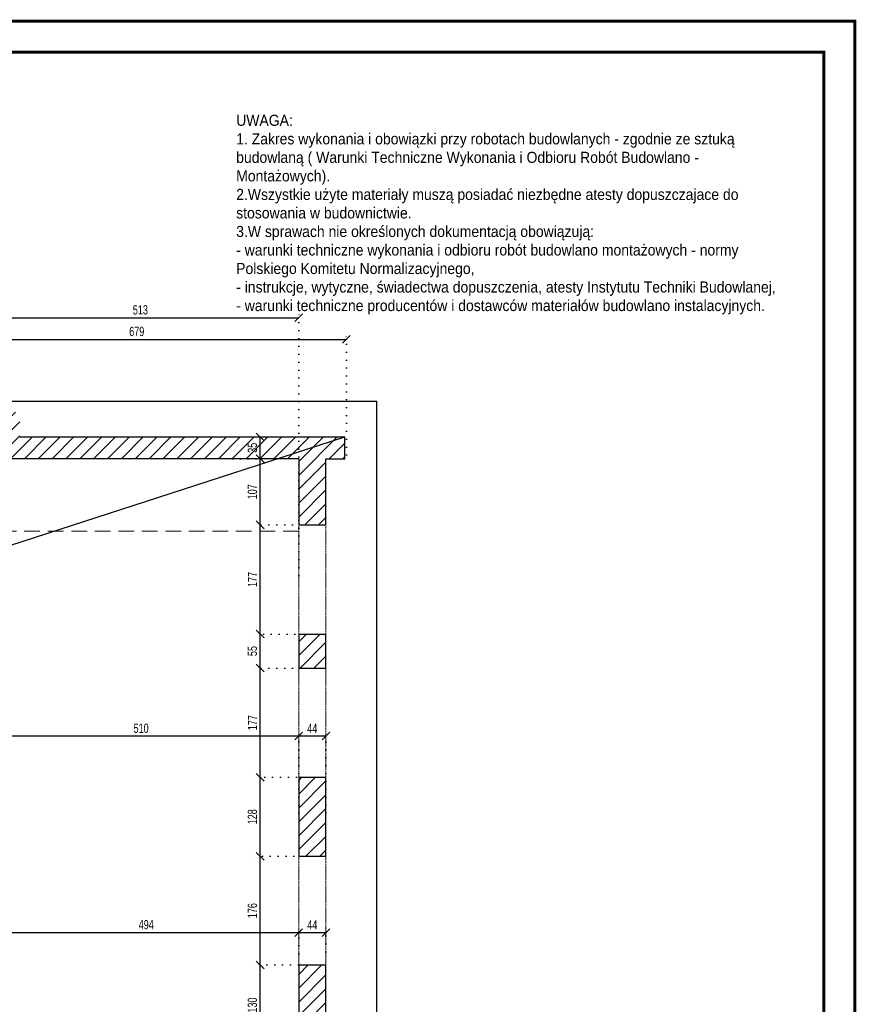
# Model space of a CAD drawing. Header units: millimetres. Extents: x 11149 to 111407, y -107619 to -23630.
# Tile 20 of 245: x 16099 to 17454, y -39225 to -37630. Entities that reach past the tile are written whole.
import ezdxf

# ---------------------------------------------------------------- set-up
doc = ezdxf.new("R2010")
doc.units = ezdxf.units.MM
doc.header["$LTSCALE"] = 2
for name, pattern in [('DOT', [6.35, 0, -6.35]), ('HIDDEN', [9.525, 6.35, -3.175]), ('HIDDENX2', [19.05, 12.7, -6.35])]:
    doc.linetypes.add(name, pattern=pattern)
doc.layers.get('0').update_dxf_attribs({"plot": 0})
doc.layers.get('Defpoints').update_dxf_attribs({"color": 1})
for name, color, linetype, lineweight in [('0_OPIS', 7, 'Continuous', 13), ('3DPLAN_A_WYSOKOŚCI ZMIANA', 144, 'HIDDENX2', 5), ('A_ściany mur', 2, 'Continuous', 30), ('e-cad_wymiary', 4, 'Continuous', 9), ('Opisy', 7, 'Continuous', 13), ('WIDOK', 7, 'Continuous', 25)]:
    doc.layers.add(name, color=color, linetype=linetype, lineweight=lineweight)
doc.layers.add('3DPLAN_A_KRESKOWANIE 1', color=253, linetype='Continuous')
doc.layers.add('3DPLAN_K_OBRYS WIDOK', color=242, linetype='Continuous')
doc.styles.add('e-cad_1', font='arial.ttf', dxfattribs={"width": 0.7})
doc.dimstyles.new('e-cad_1_100_[cm]', dxfattribs={"dimscale": 10, "dimtxt": 1.5, "dimasz": 1.25, "dimexe": 1.25, "dimexo": 0.625, "dimgap": 0.5, "dimtad": 1, "dimdec": 0, "dimrnd": 1, "dimzin": 1, "dimtxsty": 'e-cad_1', "dimblk": 'OBLIQUE', "dimcen": 2.5, "dimclrd": 256, "dimclre": 252, "dimclrt": 7, "dimadec": 0, "dimazin": 0, "dimtfac": 1, "dimtix": 1, "dimtmove": 2, "dimatfit": 3, "dimldrblk": 'NONE', "dimfxl": 60, "dimfxlon": 1, "dimarcsym": 0})

# ---------------------------------------------------------------- blocks, each defined once
blk = doc.blocks.new('_OBLIQUE')
at = {"color": 0, "linetype": 'ByBlock', "lineweight": -2}
blk.add_line((-0.5, -0.5), (0.5, 0.5), dxfattribs=at)
blk = doc.blocks.new('*D549')
at = {"layer": 'Defpoints', "color": 0}
for p in [(16628.2, -38147.9), (15949, -38313.8), (16628.2, -38341.4)]:
    blk.add_point(p, dxfattribs=at)
at = {"layer": 'e-cad_wymiary', "color": 252, "linetype": 'DOT', "lineweight": -2}
for p, q in [((15949, -38307.5), (15949, -38135.4)), ((16628.2, -38335.1), (16628.2, -38135.4))]:
    blk.add_line(p, q, dxfattribs=at)
at = {"layer": 'e-cad_wymiary', "lineweight": -2}
blk.add_line((15949, -38147.9), (16628.2, -38147.9), dxfattribs=at)
at = {"layer": 'e-cad_wymiary', "lineweight": -2, "xscale": 12.5, "yscale": 12.5, "zscale": 12.5, "rotation": 180}
blk.add_blockref('_OBLIQUE', (15949, -38147.9), dxfattribs=at)
at = {"layer": 'e-cad_wymiary', "lineweight": -2, "xscale": 12.5, "yscale": 12.5, "zscale": 12.5}
blk.add_blockref('_OBLIQUE', (16628.2, -38147.9), dxfattribs=at)
at = {"layer": 'e-cad_wymiary', "color": 7, "insert": (16288.6, -38135.2), "char_height": 15, "attachment_point": 5, "style": 'e-cad_1'}
blk.add_mtext('679', dxfattribs=at)
blk = doc.blocks.new('_None')
blk = doc.blocks.new('*D578')
at = {"layer": 'Defpoints', "color": 0}
for p in [(16551, -38112.9), (16038, -38438.6), (16551, -38536.6)]:
    blk.add_point(p, dxfattribs=at)
at = {"layer": 'e-cad_wymiary', "color": 252, "linetype": 'DOT', "lineweight": -2}
for p, q in [((16038, -38432.4), (16038, -38100.4)), ((16551, -38530.4), (16551, -38100.4))]:
    blk.add_line(p, q, dxfattribs=at)
at = {"layer": 'e-cad_wymiary', "lineweight": -2}
blk.add_line((16038, -38112.9), (16551, -38112.9), dxfattribs=at)
at = {"layer": 'e-cad_wymiary', "lineweight": -2, "xscale": 12.5, "yscale": 12.5, "zscale": 12.5, "rotation": 180}
blk.add_blockref('_OBLIQUE', (16038, -38112.9), dxfattribs=at)
at = {"layer": 'e-cad_wymiary', "lineweight": -2, "xscale": 12.5, "yscale": 12.5, "zscale": 12.5}
blk.add_blockref('_OBLIQUE', (16551, -38112.9), dxfattribs=at)
at = {"layer": 'e-cad_wymiary', "color": 7, "insert": (16294.5, -38100.2), "char_height": 15, "attachment_point": 5, "style": 'e-cad_1'}
blk.add_mtext('513', dxfattribs=at)
blk = doc.blocks.new('*D649')
at = {"layer": 'Defpoints', "color": 0}
for p in [(16488.6, -39161.4), (16582.4, -39161.4), (16573, -39291.4)]:
    blk.add_point(p, dxfattribs=at)
at = {"layer": 'e-cad_wymiary', "color": 252, "linetype": 'DOT', "lineweight": -2}
for p, q in [((16576.2, -39161.4), (16476.1, -39161.4)), ((16566.7, -39291.4), (16476.1, -39291.4))]:
    blk.add_line(p, q, dxfattribs=at)
at = {"layer": 'e-cad_wymiary', "lineweight": -2}
blk.add_line((16488.6, -39291.4), (16488.6, -39161.4), dxfattribs=at)
at = {"layer": 'e-cad_wymiary', "lineweight": -2, "xscale": 12.5, "yscale": 12.5, "zscale": 12.5}
for p, rotation in [((16488.6, -39161.4), 90), ((16488.6, -39291.4), 270)]:
    blk.add_blockref('_OBLIQUE', p, dxfattribs=dict(at, rotation=rotation))
at = {"layer": 'e-cad_wymiary', "color": 7, "insert": (16476, -39226.4), "char_height": 15, "attachment_point": 5, "rotation": 90, "style": 'e-cad_1'}
blk.add_mtext('130', dxfattribs=at)
blk = doc.blocks.new('*D650')
at = {"layer": 'Defpoints', "color": 0}
for p in [(16488.6, -38985.4), (16575.1, -38985.4), (16582.4, -39161.4)]:
    blk.add_point(p, dxfattribs=at)
at = {"layer": 'e-cad_wymiary', "color": 252, "linetype": 'DOT', "lineweight": -2}
for p, q in [((16568.9, -38985.4), (16476.1, -38985.4)), ((16576.2, -39161.4), (16476.1, -39161.4))]:
    blk.add_line(p, q, dxfattribs=at)
at = {"layer": 'e-cad_wymiary', "lineweight": -2}
blk.add_line((16488.6, -39161.4), (16488.6, -38985.4), dxfattribs=at)
at = {"layer": 'e-cad_wymiary', "lineweight": -2, "xscale": 12.5, "yscale": 12.5, "zscale": 12.5}
for p, rotation in [((16488.6, -38985.4), 90), ((16488.6, -39161.4), 270)]:
    blk.add_blockref('_OBLIQUE', p, dxfattribs=dict(at, rotation=rotation))
at = {"layer": 'e-cad_wymiary', "color": 7, "insert": (16476, -39073.4), "char_height": 15, "attachment_point": 5, "rotation": 90, "style": 'e-cad_1'}
blk.add_mtext('176', dxfattribs=at)
blk = doc.blocks.new('*D651')
at = {"layer": 'Defpoints', "color": 0}
for p in [(16488.6, -38857.4), (16566.2, -38857.4), (16575.1, -38985.4)]:
    blk.add_point(p, dxfattribs=at)
at = {"layer": 'e-cad_wymiary', "color": 252, "linetype": 'DOT', "lineweight": -2}
for p, q in [((16560, -38857.4), (16476.1, -38857.4)), ((16568.9, -38985.4), (16476.1, -38985.4))]:
    blk.add_line(p, q, dxfattribs=at)
at = {"layer": 'e-cad_wymiary', "lineweight": -2}
blk.add_line((16488.6, -38985.4), (16488.6, -38857.4), dxfattribs=at)
at = {"layer": 'e-cad_wymiary', "lineweight": -2, "xscale": 12.5, "yscale": 12.5, "zscale": 12.5}
for p, rotation in [((16488.6, -38857.4), 90), ((16488.6, -38985.4), 270)]:
    blk.add_blockref('_OBLIQUE', p, dxfattribs=dict(at, rotation=rotation))
at = {"layer": 'e-cad_wymiary', "color": 7, "insert": (16476, -38921.4), "char_height": 15, "attachment_point": 5, "rotation": 90, "style": 'e-cad_1'}
blk.add_mtext('128', dxfattribs=at)
blk = doc.blocks.new('*D652')
at = {"layer": 'Defpoints', "color": 0}
for p in [(16488.6, -38680.4), (16573, -38680.4), (16566.2, -38857.4)]:
    blk.add_point(p, dxfattribs=at)
at = {"layer": 'e-cad_wymiary', "color": 252, "linetype": 'DOT', "lineweight": -2}
for p, q in [((16566.7, -38680.4), (16476.1, -38680.4)), ((16560, -38857.4), (16476.1, -38857.4))]:
    blk.add_line(p, q, dxfattribs=at)
at = {"layer": 'e-cad_wymiary', "lineweight": -2}
blk.add_line((16488.6, -38857.4), (16488.6, -38680.4), dxfattribs=at)
at = {"layer": 'e-cad_wymiary', "lineweight": -2, "xscale": 12.5, "yscale": 12.5, "zscale": 12.5}
for p, rotation in [((16488.6, -38680.4), 90), ((16488.6, -38857.4), 270)]:
    blk.add_blockref('_OBLIQUE', p, dxfattribs=dict(at, rotation=rotation))
at = {"layer": 'e-cad_wymiary', "color": 7, "insert": (16476.1, -38768.9), "char_height": 15, "attachment_point": 5, "rotation": 90, "style": 'e-cad_1'}
blk.add_mtext('177', dxfattribs=at)
blk = doc.blocks.new('*D653')
at = {"layer": 'Defpoints', "color": 0}
for p in [(16488.6, -38625.4), (16576.8, -38625.4), (16573, -38680.4)]:
    blk.add_point(p, dxfattribs=at)
at = {"layer": 'e-cad_wymiary', "color": 252, "linetype": 'DOT', "lineweight": -2}
for p, q in [((16570.5, -38625.4), (16476.1, -38625.4)), ((16566.7, -38680.4), (16476.1, -38680.4))]:
    blk.add_line(p, q, dxfattribs=at)
at = {"layer": 'e-cad_wymiary', "lineweight": -2}
blk.add_line((16488.6, -38680.4), (16488.6, -38625.4), dxfattribs=at)
at = {"layer": 'e-cad_wymiary', "lineweight": -2, "xscale": 12.5, "yscale": 12.5, "zscale": 12.5}
for p, rotation in [((16488.6, -38625.4), 90), ((16488.6, -38680.4), 270)]:
    blk.add_blockref('_OBLIQUE', p, dxfattribs=dict(at, rotation=rotation))
at = {"layer": 'e-cad_wymiary', "color": 7, "insert": (16476, -38652.9), "char_height": 15, "attachment_point": 5, "rotation": 90, "style": 'e-cad_1'}
blk.add_mtext('55', dxfattribs=at)
blk = doc.blocks.new('*D654')
at = {"layer": 'Defpoints', "color": 0}
for p in [(16488.6, -38448.4), (16573, -38448.4), (16576.8, -38625.4)]:
    blk.add_point(p, dxfattribs=at)
at = {"layer": 'e-cad_wymiary', "color": 252, "linetype": 'DOT', "lineweight": -2}
for p, q in [((16566.7, -38448.4), (16476.1, -38448.4)), ((16570.5, -38625.4), (16476.1, -38625.4))]:
    blk.add_line(p, q, dxfattribs=at)
at = {"layer": 'e-cad_wymiary', "lineweight": -2}
blk.add_line((16488.6, -38625.4), (16488.6, -38448.4), dxfattribs=at)
at = {"layer": 'e-cad_wymiary', "lineweight": -2, "xscale": 12.5, "yscale": 12.5, "zscale": 12.5}
for p, rotation in [((16488.6, -38448.4), 90), ((16488.6, -38625.4), 270)]:
    blk.add_blockref('_OBLIQUE', p, dxfattribs=dict(at, rotation=rotation))
at = {"layer": 'e-cad_wymiary', "color": 7, "insert": (16476.1, -38536.9), "char_height": 15, "attachment_point": 5, "rotation": 90, "style": 'e-cad_1'}
blk.add_mtext('177', dxfattribs=at)
blk = doc.blocks.new('*D655')
at = {"layer": 'Defpoints', "color": 0}
for p in [(16437.4, -38341.4), (16488.6, -38341.4), (16573, -38448.4)]:
    blk.add_point(p, dxfattribs=at)
at = {"layer": 'e-cad_wymiary', "color": 252, "linetype": 'DOT', "lineweight": -2}
for p, q in [((16443.7, -38341.4), (16501.1, -38341.4)), ((16566.7, -38448.4), (16476.1, -38448.4))]:
    blk.add_line(p, q, dxfattribs=at)
at = {"layer": 'e-cad_wymiary', "lineweight": -2}
blk.add_line((16488.6, -38448.4), (16488.6, -38341.4), dxfattribs=at)
at = {"layer": 'e-cad_wymiary', "lineweight": -2, "xscale": 12.5, "yscale": 12.5, "zscale": 12.5}
for p, rotation in [((16488.6, -38341.4), 90), ((16488.6, -38448.4), 270)]:
    blk.add_blockref('_OBLIQUE', p, dxfattribs=dict(at, rotation=rotation))
at = {"layer": 'e-cad_wymiary', "color": 7, "insert": (16476, -38394.9), "char_height": 15, "attachment_point": 5, "rotation": 90, "style": 'e-cad_1'}
blk.add_mtext('107', dxfattribs=at)
blk = doc.blocks.new('*D656')
at = {"layer": 'Defpoints', "color": 0}
for p in [(16437.4, -38305.9), (16488.6, -38305.9), (16437.4, -38341.4)]:
    blk.add_point(p, dxfattribs=at)
at = {"layer": 'e-cad_wymiary', "color": 252, "linetype": 'DOT', "lineweight": -2}
for p, q in [((16443.7, -38305.9), (16501.1, -38305.9)), ((16443.7, -38341.4), (16501.1, -38341.4))]:
    blk.add_line(p, q, dxfattribs=at)
at = {"layer": 'e-cad_wymiary', "lineweight": -2}
blk.add_line((16488.6, -38341.4), (16488.6, -38305.9), dxfattribs=at)
at = {"layer": 'e-cad_wymiary', "lineweight": -2, "xscale": 12.5, "yscale": 12.5, "zscale": 12.5}
for p, rotation in [((16488.6, -38305.9), 90), ((16488.6, -38341.4), 270)]:
    blk.add_blockref('_OBLIQUE', p, dxfattribs=dict(at, rotation=rotation))
at = {"layer": 'e-cad_wymiary', "color": 7, "insert": (16476, -38323.6), "char_height": 15, "attachment_point": 5, "rotation": 90, "style": 'e-cad_1'}
blk.add_mtext('35', dxfattribs=at)
blk = doc.blocks.new('*D671')
at = {"layer": 'Defpoints', "color": 0}
for p in [(16551, -38790.6), (16551, -38921.4), (16595, -38921.4)]:
    blk.add_point(p, dxfattribs=at)
at = {"layer": 'e-cad_wymiary', "color": 252, "linetype": 'DOT', "lineweight": -2}
for p, q in [((16551, -38915.1), (16551, -38778.1)), ((16595, -38915.1), (16595, -38778.1))]:
    blk.add_line(p, q, dxfattribs=at)
at = {"layer": 'e-cad_wymiary', "lineweight": -2}
blk.add_line((16595, -38790.6), (16551, -38790.6), dxfattribs=at)
at = {"layer": 'e-cad_wymiary', "lineweight": -2, "xscale": 12.5, "yscale": 12.5, "zscale": 12.5, "rotation": 180}
blk.add_blockref('_OBLIQUE', (16551, -38790.6), dxfattribs=at)
at = {"layer": 'e-cad_wymiary', "lineweight": -2, "xscale": 12.5, "yscale": 12.5, "zscale": 12.5}
blk.add_blockref('_OBLIQUE', (16595, -38790.6), dxfattribs=at)
at = {"layer": 'e-cad_wymiary', "color": 7, "insert": (16573, -38778.1), "char_height": 15, "attachment_point": 5, "style": 'e-cad_1'}
blk.add_mtext('44', dxfattribs=at)
blk = doc.blocks.new('*D672')
at = {"layer": 'Defpoints', "color": 0, "ltscale": 0.5}
for p in [(16040.5, -38703.8), (16040.5, -38790.6), (16551, -38921.4)]:
    blk.add_point(p, dxfattribs=at)
at = {"layer": 'e-cad_wymiary', "color": 252, "linetype": 'DOT', "lineweight": -2}
for p, q in [((16040.5, -38710.1), (16040.5, -38803.1)), ((16551, -38915.1), (16551, -38778.1))]:
    blk.add_line(p, q, dxfattribs=at)
at = {"layer": 'e-cad_wymiary', "lineweight": -2}
blk.add_line((16551, -38790.6), (16040.5, -38790.6), dxfattribs=at)
at = {"layer": 'e-cad_wymiary', "lineweight": -2, "ltscale": 0.5, "xscale": 12.5, "yscale": 12.5, "zscale": 12.5, "rotation": 180}
blk.add_blockref('_OBLIQUE', (16040.5, -38790.6), dxfattribs=at)
at = {"layer": 'e-cad_wymiary', "lineweight": -2, "ltscale": 0.5, "xscale": 12.5, "yscale": 12.5, "zscale": 12.5}
blk.add_blockref('_OBLIQUE', (16551, -38790.6), dxfattribs=at)
at = {"layer": 'e-cad_wymiary', "color": 7, "ltscale": 0.5, "insert": (16295.7, -38778), "char_height": 15, "attachment_point": 5, "style": 'e-cad_1'}
blk.add_mtext('510', dxfattribs=at)
blk = doc.blocks.new('*D754')
at = {"layer": 'Defpoints', "color": 0}
for p in [(16551, -39108.9), (16551, -39149.3), (16057, -39187.2)]:
    blk.add_point(p, dxfattribs=at)
at = {"layer": 'e-cad_wymiary', "color": 252, "linetype": 'DOT', "lineweight": -2}
for p, q in [((16057, -39181), (16057, -39096.4)), ((16551, -39143), (16551, -39096.4))]:
    blk.add_line(p, q, dxfattribs=at)
at = {"layer": 'e-cad_wymiary', "lineweight": -2}
blk.add_line((16057, -39108.9), (16551, -39108.9), dxfattribs=at)
at = {"layer": 'e-cad_wymiary', "lineweight": -2, "xscale": 12.5, "yscale": 12.5, "zscale": 12.5, "rotation": 180}
blk.add_blockref('_OBLIQUE', (16057, -39108.9), dxfattribs=at)
at = {"layer": 'e-cad_wymiary', "lineweight": -2, "xscale": 12.5, "yscale": 12.5, "zscale": 12.5}
blk.add_blockref('_OBLIQUE', (16551, -39108.9), dxfattribs=at)
at = {"layer": 'e-cad_wymiary', "color": 7, "insert": (16304, -39096.2), "char_height": 15, "attachment_point": 5, "style": 'e-cad_1'}
blk.add_mtext('494', dxfattribs=at)
blk = doc.blocks.new('*D755')
at = {"layer": 'Defpoints', "color": 0}
for p in [(16595, -39108.9), (16551, -39149.3), (16595, -39146.2)]:
    blk.add_point(p, dxfattribs=at)
at = {"layer": 'e-cad_wymiary', "color": 252, "linetype": 'DOT', "lineweight": -2}
for p, q in [((16551, -39143), (16551, -39096.4)), ((16595, -39140), (16595, -39096.4))]:
    blk.add_line(p, q, dxfattribs=at)
at = {"layer": 'e-cad_wymiary', "lineweight": -2}
blk.add_line((16551, -39108.9), (16595, -39108.9), dxfattribs=at)
at = {"layer": 'e-cad_wymiary', "lineweight": -2, "xscale": 12.5, "yscale": 12.5, "zscale": 12.5, "rotation": 180}
blk.add_blockref('_OBLIQUE', (16551, -39108.9), dxfattribs=at)
at = {"layer": 'e-cad_wymiary', "lineweight": -2, "xscale": 12.5, "yscale": 12.5, "zscale": 12.5}
blk.add_blockref('_OBLIQUE', (16595, -39108.9), dxfattribs=at)
at = {"layer": 'e-cad_wymiary', "color": 7, "insert": (16573, -39096.4), "char_height": 15, "attachment_point": 5, "style": 'e-cad_1'}
blk.add_mtext('44', dxfattribs=at)

msp = doc.modelspace()

# ---------------------------------------------------------------- hatches: boundary and pattern name
at = {"layer": '3DPLAN_A_KRESKOWANIE 1'}
h = msp.add_hatch(dxfattribs=at)
h.set_pattern_fill('ANSI31', color=256, scale=5, style=0)
h.set_pattern_definition([(45, (14206.918, -38714.36), (-11.22532, 11.22532), [])])
h.paths.add_polyline_path([(14219.97, -38701.39), (14194.97, -38701.39), (14194.97, -38726.39), (14219.97, -38726.39)])
h.paths.add_polyline_path([(12418.47, -38265.89), (12293.47, -38265.89), (12293.47, -38305.89), (11781.49, -38305.89), (11781.49, -38349.39), (11809.49, -38349.39), (11809.49, -38458.39), (11829.97, -38458.39), (11829.97, -38349.39), (12348.97, -38349.39), (12348.97, -38549.39), (12396.97, -38549.39), (12396.97, -38613.39), (12410.97, -38613.39), (12410.97, -38352.39), (12439.97, -38352.39), (12439.97, -38305.89), (12418.47, -38305.89)])
h.paths.add_polyline_path([(12747.96, -38305.89), (12559.97, -38305.89), (12559.97, -38352.39), (12559.97, -38395.39), (12572.96, -38395.39), (12572.96, -38355.39), (12747.96, -38355.39)])
h.paths.add_polyline_path([(12410.97, -38716.39), (12396.97, -38716.39), (12396.97, -38911.39), (12326.97, -38911.39), (12326.97, -38928.39), (11829.97, -38928.39), (11829.97, -38858.39), (11809.49, -38858.39), (11809.49, -38928.39), (11781.49, -38928.39), (11781.49, -38994.39), (11798.97, -38994.39), (11798.97, -38950.39), (12368.97, -38950.39), (12368.97, -39017.39), (12375.97, -39017.39), (12375.97, -39010.39), (12410.97, -39010.39)])
h.paths.add_polyline_path([(11829.97, -38633.39), (11809.49, -38633.39), (11809.49, -38683.39), (11829.97, -38683.39)])
h.paths.add_polyline_path([(13772.97, -38305.89), (13726.97, -38305.89), (13726.97, -38265.89), (13601.97, -38265.89), (13601.97, -38305.89), (13559.97, -38305.89), (13559.97, -38347.39), (13627.97, -38347.39), (13627.97, -38636.39), (13204.97, -38636.39), (13204.97, -38653.39), (13245.97, -38653.39), (13245.97, -38705.39), (13618.97, -38705.39), (13618.97, -38755.65), (13648.97, -38755.65), (13648.97, -38485.39), (13689.97, -38485.39), (13689.97, -38341.39), (13772.97, -38341.39)])
h.paths.add_polyline_path([(14060.97, -38305.89), (13887.97, -38305.89), (13887.97, -38341.39), (14060.97, -38341.39)])
h.paths.add_polyline_path([(13091.97, -39365.39), (13037.97, -39365.39), (13037.97, -39354.39), (12981.97, -39354.39), (12916.97, -39354.39), (12916.97, -39519.39), (12981.97, -39519.39), (12981.97, -39808.39), (12901.97, -39808.39), (12901.97, -39874.89), (12945.97, -39874.89), (12945.97, -39914.89), (13070.97, -39914.89), (13070.97, -39874.89), (13114.97, -39874.89), (13114.97, -39805.39), (13037.97, -39805.39), (13037.97, -39520.39), (13091.97, -39520.39)])
h.paths.add_polyline_path([(13426.97, -39805.39), (13229.97, -39805.39), (13229.97, -39874.89), (13426.97, -39874.89)])
h.paths.add_polyline_path([(12956.97, -39264.39), (12956.97, -39197.39), (12950.97, -39197.39), (12950.97, -39173.39), (13026.62, -39173.39), (13026.62, -39264.39)])
h.paths.add_polyline_path([(12726.97, -39808.39), (12590.97, -39808.39), (12590.97, -39874.89), (12726.97, -39874.89)])
h.paths.add_polyline_path([(12415.97, -39808.39), (11864.97, -39808.39), (11864.97, -39692.39), (11809.49, -39692.39), (11809.49, -39808.39), (11781.49, -39808.39), (11781.49, -39874.89), (12231.97, -39874.89), (12231.97, -39914.89), (12356.97, -39914.89), (12356.97, -39874.89), (12415.97, -39874.89)])
h.paths.add_polyline_path([(11864.97, -39470.39), (11809.49, -39470.39), (11809.49, -39517.39), (11864.97, -39517.39)])
h.paths.add_polyline_path([(14626.97, -39805.39), (14431.97, -39805.39), (14431.97, -39874.89), (14626.97, -39874.89)])
h.paths.add_polyline_path([(14316.97, -39805.39), (14140.97, -39805.39), (14140.97, -39874.89), (14161.97, -39874.89), (14161.97, -39914.89), (14286.97, -39914.89), (14286.97, -39874.89), (14316.97, -39874.89)])
h.paths.add_polyline_path([(14025.97, -39805.39), (13831.97, -39805.39), (13831.97, -39874.89), (14025.97, -39874.89)])
h.paths.add_polyline_path([(13716.97, -39805.39), (13541.97, -39805.39), (13541.97, -39874.89), (13570.97, -39874.89), (13570.97, -39914.89), (13695.97, -39914.89), (13695.97, -39874.89), (13716.97, -39874.89)])
h.paths.add_polyline_path([(13602.97, -38997.89), (13602.97, -38912.39), (13618.97, -38912.39), (13618.97, -38902.89), (13618.97, -38875.39), (13648.97, -38875.39), (13648.97, -38902.89), (13654.97, -38902.89), (13654.97, -38959.89), (13769.97, -38959.89), (13769.97, -38987.39), (13908.97, -38987.39), (13908.97, -38997.89), (13769.97, -38997.89), (13608.97, -38997.89)])
h.paths.add_polyline_path([(13602.97, -39133.89), (13766.97, -39133.89), (13766.97, -39220.39), (13675.97, -39220.39), (13675.97, -39513.39), (13641.97, -39513.39), (13641.97, -39243.39), (13614.97, -39243.39), (13614.97, -39205.39), (13602.97, -39205.39)])
h.paths.add_polyline_path([(14806.97, -39086.39), (14806.97, -39266.39), (14740.97, -39266.39), (14740.97, -39343.39), (14762.97, -39343.39), (14762.97, -39575.39), (14775.97, -39575.39), (14775.97, -39329.39), (14934.97, -39329.39), (14934.97, -39260.39), (14870.97, -39260.39), (14870.97, -39136.39), (14816.97, -39136.39), (14816.97, -39003.39), (14870.97, -39003.39), (14870.97, -38895.39), (14807.97, -38895.39), (14807.97, -39063.39)])
h.paths.add_polyline_path([(14254.97, -39243.39), (14204.97, -39243.39), (14204.97, -39220.39), (13896.97, -39220.39), (13896.97, -39195.89), (14129.97, -39195.89), (14129.97, -39132.89), (14242.97, -39132.89), (14242.97, -38997.89), (14137.97, -38997.89), (14137.97, -38972.39), (14205.97, -38972.39), (14205.97, -38906.39), (14253.97, -38906.39), (14253.97, -39063.39), (14254.97, -39086.39)])
h.paths.add_polyline_path([(14636.97, -38305.89), (14463.97, -38305.89), (14463.97, -38341.39), (14636.97, -38341.39)])
h.paths.add_polyline_path([(14924.97, -38305.89), (14901.97, -38305.89), (14901.97, -38265.89), (14776.97, -38265.89), (14776.97, -38305.89), (14751.97, -38305.89), (14751.97, -38341.39), (14924.97, -38341.39)])
h.paths.add_polyline_path([(15234.97, -38305.89), (15039.97, -38305.89), (15039.97, -38341.39), (15234.97, -38341.39)])
h.paths.add_polyline_path([(15524.97, -38305.89), (15502.97, -38305.89), (15502.97, -38265.89), (15377.97, -38265.89), (15377.97, -38305.89), (15349.97, -38305.89), (15349.97, -38341.39), (15524.97, -38341.39)])
h.paths.add_polyline_path([(15834.97, -38305.89), (15641.97, -38305.89), (15641.97, -38341.39), (15834.97, -38341.39)])
h.paths.add_polyline_path([(16625.97, -38305.89), (16098.97, -38305.89), (16098.97, -38265.89), (15973.97, -38265.89), (15973.97, -38305.89), (15948.97, -38305.89), (15948.97, -38341.39), (16550.97, -38341.39), (16550.97, -38448.39), (16594.97, -38448.39), (16594.97, -38341.39), (16625.97, -38341.39)])
h.paths.add_polyline_path([(16594.97, -38625.39), (16550.97, -38625.39), (16550.97, -38680.39), (16594.97, -38680.39)])
h.paths.add_polyline_path([(16594.97, -38857.39), (16550.97, -38857.39), (16550.97, -38985.39), (16594.97, -38985.39)])
h.paths.add_polyline_path([(16594.97, -39161.39), (16550.97, -39161.39), (16550.97, -39291.39), (16594.97, -39291.39)])
h.paths.add_polyline_path([(16594.97, -39467.39), (16550.97, -39467.39), (16550.97, -39522.39), (16594.97, -39522.39)])
h.paths.add_polyline_path([(16625.97, -39801.39), (16594.97, -39801.39), (16594.97, -39699.39), (16550.97, -39699.39), (16550.97, -39801.39), (15944.97, -39801.39), (15944.97, -39874.89), (15973.97, -39874.89), (15973.97, -39914.89), (16098.97, -39914.89), (16098.97, -39874.89), (16625.97, -39874.89)])
h.paths.add_polyline_path([(15830.97, -39801.39), (15637.97, -39801.39), (15637.97, -39874.89), (15830.97, -39874.89)])
h.paths.add_polyline_path([(15520.97, -39801.39), (15345.97, -39801.39), (15345.97, -39874.89), (15369.97, -39874.89), (15369.97, -39914.89), (15494.97, -39914.89), (15494.97, -39874.89), (15520.97, -39874.89)])
h.paths.add_polyline_path([(15230.97, -39801.39), (15035.97, -39801.39), (15035.97, -39874.89), (15230.97, -39874.89)])
h.paths.add_polyline_path([(14920.97, -39801.39), (14775.97, -39801.39), (14775.97, -39768.39), (14762.97, -39768.39), (14762.97, -39805.39), (14741.97, -39805.39), (14741.97, -39874.89), (14768.97, -39874.89), (14768.97, -39914.89), (14893.97, -39914.89), (14893.97, -39874.89), (14920.97, -39874.89)])
h.paths.add_polyline_path([(15468.97, -39135.39), (15406.97, -39135.39), (15406.97, -39244.39), (15468.97, -39244.39)])
h.paths.add_polyline_path([(15468.97, -38894.39), (15406.97, -38894.39), (15406.97, -39005.39), (15468.97, -39005.39)])
h.paths.add_polyline_path([(16056.97, -39178.39), (16006.97, -39178.39), (16006.97, -39233.39), (16056.97, -39233.39)])
h.paths.add_polyline_path([(16056.97, -38909.39), (16006.97, -38909.39), (16006.97, -38963.39), (16056.97, -38963.39)])
h.paths.add_polyline_path([(14348.97, -38305.89), (14324.97, -38305.89), (14324.97, -38265.89), (14199.97, -38265.89), (14199.97, -38305.89), (14175.97, -38305.89), (14175.97, -38341.39), (14348.97, -38341.39)])
h.paths.add_polyline_path([(13212, -38246.89), (13198.97, -38246.89), (13198.97, -38347.39), (13444.97, -38347.39), (13444.97, -38305.89), (13212, -38305.89)])
h.paths.add_polyline_path([(12676.73, -39020.39), (12559.97, -39020.39), (12559.97, -38895.39), (12575.97, -38895.39), (12575.97, -39009.39), (12676.73, -39009.39)])
h.paths.add_polyline_path([(12572.96, -38616.89), (12572.96, -38655.39), (12559.97, -38655.39), (12559.97, -38616.89)])

# ---------------------------------------------------------------- linework, layer by layer
at = {"layer": '0_OPIS', "const_width": 5}
for points in [[(11151.87, -37632.55), (17451.87, -37632.55), (17451.87, -40602.55), (11151.87, -40602.55)], [(11451.87, -37682.55), (17401.87, -37682.55), (17401.87, -40552.55), (11451.87, -40552.55)]]:
    msp.add_lwpolyline(points, close=True, dxfattribs=at)
at = {"layer": '3DPLAN_A_WYSOKOŚCI ZMIANA'}
msp.add_line((16550.97, -38458.39), (16048.97, -38458.39), dxfattribs=at)
at = {"layer": '3DPLAN_K_OBRYS WIDOK'}
for p, q in [((13212, -38247.89), (16677.49, -38247.89)), ((16677.49, -38305.89), (16677.49, -38247.89)), ((16677.49, -39874.89), (16677.49, -38305.89))]:
    msp.add_line(p, q, dxfattribs=at)
at = {"layer": 'A_ściany mur', "ltscale": 0.1}
for p, q in [((16098.97, -38305.89), (16625.97, -38305.89)), ((16625.97, -38341.39), (16625.97, -38305.89)), ((16550.97, -38341.39), (15948.97, -38341.39)), ((16550.97, -38341.39), (16550.97, -38448.39)), ((16594.97, -38448.39), (16594.97, -38341.39)), ((16594.97, -38341.39), (16625.97, -38341.39)), ((16550.97, -38448.39), (16594.97, -38448.39)), ((16550.97, -38625.39), (16594.97, -38625.39)), ((16550.97, -38625.39), (16550.97, -38680.39)), ((16594.97, -38680.39), (16594.97, -38625.39)), ((16550.97, -38680.39), (16594.97, -38680.39)), ((16550.97, -38857.39), (16594.97, -38857.39)), ((16550.97, -38857.39), (16550.97, -38985.39)), ((16594.97, -38985.39), (16594.97, -38857.39)), ((16550.97, -38985.39), (16594.97, -38985.39)), ((16550.97, -39161.39), (16594.97, -39161.39)), ((16550.97, -39161.39), (16550.97, -39291.39)), ((16594.97, -39291.39), (16594.97, -39161.39))]:
    msp.add_line(p, q, dxfattribs=at)
at = {"layer": 'A_ściany mur', "color": 4, "linetype": 'HIDDEN', "lineweight": 5, "ltscale": 0.1}
for p, q in [((16550.97, -38448.39), (16550.97, -38625.39)), ((16594.97, -38448.39), (16594.97, -38625.39)), ((16550.97, -38680.39), (16550.97, -38857.39)), ((16594.97, -38680.39), (16594.97, -38857.39)), ((16550.97, -38985.39), (16550.97, -39161.39)), ((16594.97, -38985.39), (16594.97, -39161.39))]:
    msp.add_line(p, q, dxfattribs=at)
at = {"layer": 'WIDOK', "color": 6}
msp.add_line((11781.49, -39874.89), (16625.97, -38305.89), dxfattribs=at)

# ---------------------------------------------------------------- dimensions: what is measured, and where the dimension line sits
at = {"layer": 'e-cad_wymiary'}
for base, p1, p2, picture, middle in [((16488.62954678, -38305.88925649), (16437.43102054, -38341.38925649), (16437.43102054, -38305.88925649), '*D656', (16475.965836, -38323.63925649)), ((16488.63, -38341.39), (16572.97, -38448.39), (16437.43, -38341.39), '*D655', (16475.97, -38394.89)), ((16488.63, -38448.39), (16576.77, -38625.39), (16572.97, -38448.39), '*D654', (16476.1, -38536.89)), ((16488.63, -38625.39), (16572.97, -38680.39), (16576.77, -38625.39), '*D653', (16476, -38652.89)), ((16488.63, -38680.39), (16566.24, -38857.39), (16572.97, -38680.39), '*D652', (16476.1, -38768.89)), ((16488.63, -38857.39), (16575.15, -38985.39), (16566.24, -38857.39), '*D651', (16475.97, -38921.39)), ((16488.63, -38985.39), (16582.44, -39161.39), (16575.15, -38985.39), '*D650', (16475.97, -39073.39)), ((16488.63, -39161.39), (16572.97, -39291.39), (16582.44, -39161.39), '*D649', (16475.97, -39226.39))]:
    dim = msp.add_linear_dim(base=base, p1=p1, p2=p2, angle=90, dimstyle='e-cad_1_100_[cm]', dxfattribs=at)
    dim.commit()
    dim.dimension.update_dxf_attribs({"geometry": picture, "text_midpoint": middle})
for base, p1, p2, picture, middle in [((16040.47052092, -38790.64540749), (16550.97052092, -38921.38925649), (16040.47052092, -38703.83258053), '*D672', (16295.72052092, -38777.98681267)), ((16550.97, -38790.65), (16594.97, -38921.39), (16550.97, -38921.39), '*D671', (16572.97, -38778.15)), ((16550.97, -39108.89), (16056.97, -39187.23), (16550.97, -39149.26), '*D754', (16303.97, -39096.23)), ((16594.97, -39108.89), (16550.97, -39149.26), (16594.97, -39146.22), '*D755', (16572.97, -39096.39))]:
    dim = msp.add_linear_dim(base=base, p1=p1, p2=p2, dimstyle='e-cad_1_100_[cm]', dxfattribs=at)
    dim.commit()
    dim.dimension.update_dxf_attribs({"geometry": picture, "text_midpoint": middle})

# ---------------------------------------------------------------- next in the draw order: texts
at = {"layer": 'Opisy', "insert": (16449.71, -37784.06), "char_height": 18, "width": 892.1592, "attachment_point": 1, "style": 'e-cad_1', "bg_fill": 2}
msp.add_mtext('{\\W0.9;UWAGA:\\P1. Zakres wykonania i obowiązki przy robotach budowlanych - zgodnie ze sztuką budowlaną ( Warunki Techniczne Wykonania i Odbioru Robót Budowlano - Montażowych).\\P2.Wszystkie użyte materiały muszą posiadać niezbędne atesty dopuszczajace do stosowania w budownictwie.\\P3.W sprawach nie określonych dokumentacją obowiązują: \\P- warunki techniczne wykonania i odbioru robót budowlano montażowych - normy Polskiego Komitetu Normalizacyjnego,\\P- instrukcje, wytyczne, świadectwa dopuszczenia, atesty Instytutu Techniki Budowlanej,\\P- warunki techniczne producentów i dostawców materiałów budowlano instalacyjnych.}', dxfattribs=at)

# ---------------------------------------------------------------- next in the draw order: dimensions: what is measured, and where the dimension line sits
at = {"layer": 'e-cad_wymiary'}
for base, p1, p2, picture, middle in [((16550.97, -38112.89), (16037.97, -38438.61), (16550.97, -38536.63), '*D578', (16294.47, -38100.23)), ((16628.19, -38147.89), (15948.97, -38313.76), (16628.19, -38341.39), '*D549', (16288.58, -38135.23))]:
    dim = msp.add_linear_dim(base=base, p1=p1, p2=p2, dimstyle='e-cad_1_100_[cm]', dxfattribs=at)
    dim.commit()
    dim.dimension.update_dxf_attribs({"geometry": picture, "text_midpoint": middle})

doc.saveas('drawing.dxf')
